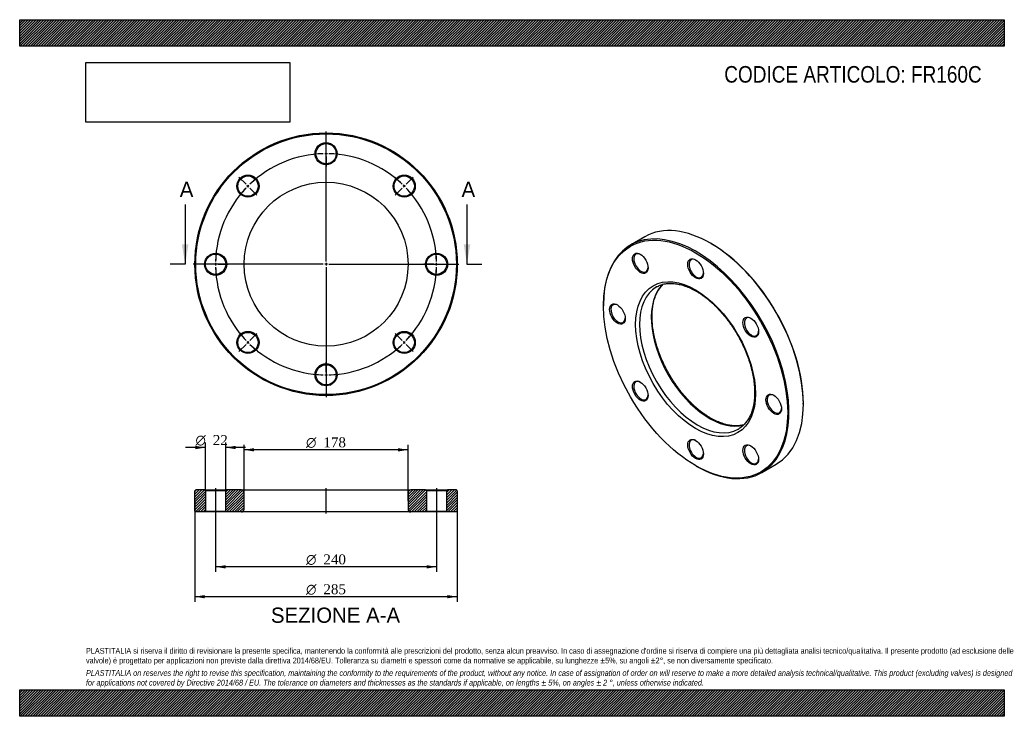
# Model space of a CAD drawing. Header units: millimetres. Extents: x 0 to 1069, y 0 to 756.
import ezdxf
from ezdxf.enums import TextEntityAlignment as Align
from ezdxf.lldxf.tags import DXFTag

# ---------------------------------------------------------------- set-up
doc = ezdxf.new("R2010")
doc.units = ezdxf.units.MM
doc.header["$LTSCALE"] = 3.6
for name, color, linetype in [('Default', 7, 'Continuous'), ('DV2_Default', 7, 'Continuous'), ('DV3_Default', 7, 'Continuous'), ('FR160C', 7, 'Continuous')]:
    doc.layers.add(name, color=color, linetype=linetype)
doc.styles.add('SEACAD_Solid_Edge_ANSI', font='seans.ttf')
doc.styles.add('SEACAD_Solid_Edge_ANSI1_Symbols', font='semeca1.ttf')
doc.styles.add('SEACAD_Times_New_Roman', font='times.ttf')
tags = doc.linetypes.add('CENTER2', pattern=[28.575, 19.05, -3.175, 3.175, -3.175]).pattern_tags.tags
tags[10:11] = [DXFTag(74, 4), DXFTag(75, 0), DXFTag(340, '0'), DXFTag(46, 0.0), DXFTag(50, 0.0), DXFTag(44, 0.0), DXFTag(45, 0.0)]
tags[8:9] = [DXFTag(74, 4), DXFTag(75, 0), DXFTag(340, '0'), DXFTag(46, 0.0), DXFTag(50, 0.0), DXFTag(44, 0.0), DXFTag(45, 0.0)]
tags[6:7] = [DXFTag(74, 4), DXFTag(75, 0), DXFTag(340, '0'), DXFTag(46, 0.0), DXFTag(50, 0.0), DXFTag(44, 0.0), DXFTag(45, 0.0)]
tags[4:5] = [DXFTag(74, 4), DXFTag(75, 0), DXFTag(340, '0'), DXFTag(46, 0.0), DXFTag(50, 0.0), DXFTag(44, 0.0), DXFTag(45, 0.0)]
tags = doc.linetypes.add('HIDDEN2', pattern=[4.7625, 3.175, -1.5875]).pattern_tags.tags
tags[6:7] = [DXFTag(74, 4), DXFTag(75, 0), DXFTag(340, '0'), DXFTag(46, 0.0), DXFTag(50, 0.0), DXFTag(44, 0.0), DXFTag(45, 0.0)]
tags[4:5] = [DXFTag(74, 4), DXFTag(75, 0), DXFTag(340, '0'), DXFTag(46, 0.0), DXFTag(50, 0.0), DXFTag(44, 0.0), DXFTag(45, 0.0)]
picture_1 = doc.add_image_def('image1.jpg', size_in_pixel=(4302, 1260))

# ---------------------------------------------------------------- blocks, each defined once
blk = doc.blocks.new('SE')
at = {"layer": 'FR160C', "color": 7, "linetype": 'Continuous'}
for p, q in [((678.9, 520.4), (663.4, 511.4)), ((750.9, 513), (750.2, 513.4)), ((633.9, 446.2), (633.9, 445.4)), ((850.9, 338.8), (850.9, 339.7)), ((733.9, 272.1), (734.6, 271.7)), ((805.9, 264.6), (821.4, 273.6))]:
    blk.add_line(p, q, dxfattribs=at)
for centre, major_axis, start_param, end_param in [((750.2, 397), (-71.3, 123.4), 3.141593, 6.283185), ((734.6, 388), (71.3, -123.4), 0, 3.926991), ((750.9, 397.4), (70.8, -122.5), 0.785398, 2.356194), ((674.6, 492), (-5.5, 9.53), 0, 3.882511), ((674.6, 492), (-5.5, 9.53), 5.542267, 6.283185), ((734.6, 486), (-5.5, 9.53), 0, 3.882511), ((734.6, 486), (-5.5, 9.53), 5.542267, 6.283185), ((736, 388.9), (-44.5, 77.1), 0, 3.138264), ((748.8, 396.2), (44.5, -77.1), 3.285709, 6.138964), ((736, 388.9), (-44.5, 77.1), 6.274926, 6.283185), ((649.8, 437), (-5.5, 9.53), 0, 3.882511), ((649.8, 437), (-5.5, 9.53), 5.542267, 6.283185), ((794.6, 422.7), (-5.5, 9.53), 0, 3.882511), ((794.6, 422.7), (-5.5, 9.53), 5.542267, 6.283185), ((674.6, 353.4), (-5.5, 9.53), 5.542267, 6.283185), ((674.6, 353.4), (-5.5, 9.53), 0, 3.882511), ((819.5, 339), (-5.5, 9.53), 0, 3.882511), ((819.5, 339), (-5.5, 9.53), 5.542267, 6.283185), ((736, 388.9), (-44.5, 77.1), 3.138264, 3.141593), ((734.6, 290.1), (-5.5, 9.53), 0, 3.882511), ((734.6, 290.1), (-5.5, 9.53), 5.542267, 6.283185), ((794.6, 284.1), (-5.5, 9.53), 0, 3.882511), ((794.6, 284.1), (-5.5, 9.53), 5.542267, 6.283185), ((734.6, 388), (71.3, -123.4), 5.497787, 6.283185)]:
    blk.add_ellipse(centre, major_axis=major_axis, ratio=0.57735, start_param=start_param, end_param=end_param, dxfattribs=at)
for centre, major_axis in [((733.9, 387.6), (-70.8, 122.5)), ((673.9, 491.6), (6, -10.4)), ((733.9, 485.6), (6, -10.4)), ((733.9, 387.6), (46, -79.7)), ((649.1, 436.6), (6, -10.4)), ((793.9, 422.3), (6, -10.4)), ((673.9, 353), (6, -10.4)), ((818.8, 338.6), (6, -10.4)), ((733.9, 289.6), (6, -10.4)), ((793.9, 283.7), (6, -10.4))]:
    blk.add_ellipse(centre, major_axis=major_axis, ratio=0.57735, dxfattribs=at)
for points, knots in [([(750.3, 323.7), (749.7, 324), (748.4, 324.8), (746, 326.3), (743.2, 328.2), (740.4, 330.3), (737.6, 332.4), (734.9, 334.8), (732.1, 337.2), (729.4, 339.8), (726.8, 342.5), (724.2, 345.2), (721.6, 348.1), (719.1, 351.1), (716.6, 354.2), (714.3, 357.4), (712, 360.7), (709.7, 364), (707.6, 367.4), (705.5, 370.9), (703.5, 374.4), (701.6, 377.9), (699.9, 381.5), (698.2, 385.1), (696.6, 388.8), (695.1, 392.5), (693.8, 396.1), (692.5, 399.8), (691.4, 403.5), (690.4, 407.1), (689.5, 410.7), (688.7, 414.3), (688.1, 417.9), (687.5, 421.4), (687.1, 424.8), (686.9, 428.2), (686.7, 431.6), (686.7, 434.8), (686.8, 438), (687, 441.1), (687.4, 444), (687.8, 446.9), (688.4, 449.7), (689.1, 452.4), (690, 454.9), (690.9, 457.4), (692, 459.7), (693.1, 461.9), (694.4, 463.9), (695.8, 465.8), (697.1, 467.4), (698, 468.4), (698.4, 468.8)], [0, 0, 0, 0, 0.0098987, 0.0287644, 0.0476366, 0.0665146, 0.0853993, 0.104291, 0.12319, 0.1420961, 0.161009, 0.1799283, 0.1988534, 0.2177839, 0.236719, 0.2556581, 0.2746005, 0.2935455, 0.3124924, 0.3314404, 0.3503889, 0.369337, 0.3882838, 0.4072286, 0.4261707, 0.4451093, 0.4640437, 0.4829733, 0.5018973, 0.520815, 0.5397259, 0.5586293, 0.5775249, 0.5964122, 0.6152912, 0.6341619, 0.6530246, 0.6718801, 0.6907298, 0.7095755, 0.7284198, 0.7472654, 0.7661167, 0.7849796, 0.8038615, 0.8227713, 0.8417198, 0.8607189, 0.8797817, 0.8989211, 0.9181482, 0.9318065, 0.9318065, 0.9318065, 0.9318065]), ([(691.9, 466.1), (692.5, 466.4), (693.6, 467), (695.6, 467.9), (697.7, 468.6), (700, 469.2), (702.3, 469.6), (704.6, 469.8), (707.1, 469.9), (709.6, 469.8), (712.1, 469.5), (714.7, 469.1), (717.4, 468.5), (720, 467.8), (722.8, 466.9), (725.5, 465.9), (728.3, 464.7), (731.1, 463.3), (733.9, 461.8), (736.7, 460.1), (739.5, 458.3), (742.3, 456.4), (745.1, 454.3), (747.8, 452.1), (750.6, 449.7), (753.3, 447.3), (756, 444.7), (758.6, 442), (761.2, 439.1), (763.8, 436.2), (766.3, 433.2), (768.7, 430.1), (771.1, 426.9), (773.4, 423.6), (775.6, 420.3), (777.7, 416.9), (779.8, 413.4), (781.7, 409.9), (783.6, 406.3), (785.3, 402.7), (787, 399.1), (788.6, 395.4), (790, 391.7), (791.3, 388.1), (792.6, 384.4), (793.7, 380.7), (794.6, 377.1), (795.5, 373.5), (796.3, 369.9), (796.9, 366.4), (797.4, 362.9), (797.7, 359.4), (798, 356), (798.1, 352.7), (798.1, 349.5), (798, 346.4), (797.7, 343.3), (797.3, 340.3), (796.8, 337.5), (796.2, 334.7), (795.5, 332.1), (794.6, 329.6), (793.7, 327.1), (792.6, 324.9), (791.4, 322.7), (790.1, 320.7), (788.7, 318.8), (787.2, 317.1), (785.6, 315.4), (783.9, 314), (782.1, 312.7), (781, 312.1), (780.4, 311.7)], [0, 0, 0, 0, 0.012048, 0.026865, 0.041653, 0.056391, 0.071064, 0.085666, 0.100197, 0.114663, 0.129072, 0.143434, 0.157757, 0.172052, 0.186326, 0.200586, 0.214836, 0.229082, 0.243326, 0.257571, 0.271817, 0.286068, 0.300322, 0.314582, 0.328848, 0.343119, 0.357395, 0.371676, 0.385962, 0.400252, 0.414546, 0.428844, 0.443144, 0.457447, 0.471752, 0.486058, 0.500365, 0.514672, 0.528978, 0.543283, 0.557587, 0.571889, 0.586188, 0.600483, 0.614775, 0.629062, 0.643345, 0.657622, 0.671894, 0.686159, 0.700418, 0.714671, 0.728918, 0.743159, 0.757395, 0.771626, 0.785855, 0.800083, 0.814313, 0.828548, 0.842793, 0.857054, 0.871338, 0.885653, 0.900009, 0.914414, 0.92888, 0.943414, 0.95802, 0.972698, 0.987441, 1, 1, 1, 1]), ([(786.4, 316.3), (785.7, 316.1), (784.2, 315.8), (782, 315.4), (779.6, 315.2), (777.1, 315.2), (774.6, 315.3), (772.1, 315.6), (769.5, 316.1), (766.8, 316.7), (764.1, 317.5), (761.4, 318.4), (758.7, 319.5), (755.9, 320.7), (753, 322.1), (751.3, 323.1), (750.3, 323.7)], [0.1462987, 0.1462987, 0.1462987, 0.1462987, 0.2038301, 0.2662377, 0.3283406, 0.3901463, 0.4516813, 0.512983, 0.5740924, 0.6350501, 0.6958931, 0.7566536, 0.8173583, 0.8780291, 0.9386831, 1, 1, 1, 1])]:
    blk.add_open_spline(points, degree=3, knots=knots, dxfattribs=at)
blk = doc.blocks.new('SE1')
at = {"layer": 'Default', "color": 7, "linetype": 'CENTER2'}
for start, end in [(91.4324, 133.5676), (46.4324, 88.5676), (136.4324, 178.5676), (1.4324, 43.5676), (181.4324, 223.5676), (316.4324, 358.5676), (226.4324, 268.5676), (271.4324, 313.5676)]:
    blk.add_arc((332.7, 490.6), 120, start, end, dxfattribs=at)
at = {"layer": 'DV2_Default', "color": 7, "linetype": 'CENTER2'}
for p, q in [((332.7, 493.6), (332.7, 634.8)), ((332.7, 613.6), (332.7, 624.3)), ((245.8, 577.6), (238.1, 585.2)), ((419.7, 577.6), (427.3, 585.2)), ((332.7, 492.1), (332.7, 489.1)), ((329.7, 490.6), (188.5, 490.6)), ((209.7, 490.6), (199, 490.6)), ((334.2, 490.6), (331.2, 490.6)), ((332.7, 487.6), (332.7, 346.3)), ((335.7, 490.6), (477, 490.6)), ((455.7, 490.6), (465.5, 490.6)), ((455.7, 490.6), (466.5, 490.6)), ((245.8, 403.6), (238.1, 396)), ((419.7, 403.6), (427.3, 396)), ((332.7, 367.6), (332.7, 356.8))]:
    blk.add_line(p, q, dxfattribs=at)
at = {"layer": 'DV2_Default', "color": 7, "linetype": 'HIDDEN2'}
for p, q in [((332.7, 609.1), (332.7, 612.1)), ((332.7, 607.6), (332.7, 596.8)), ((248.9, 574.4), (246.8, 576.5)), ((250, 573.3), (257.6, 565.7)), ((415.5, 573.3), (407.9, 565.7)), ((416.5, 574.4), (418.6, 576.5)), ((214.2, 490.6), (211.2, 490.6)), ((215.7, 490.6), (226.5, 490.6)), ((449.7, 490.6), (439, 490.6)), ((449.7, 490.6), (440, 490.6)), ((451.2, 490.6), (454.2, 490.6)), ((451.2, 490.6), (454.2, 490.6)), ((248.9, 406.8), (246.8, 404.7)), ((250, 407.8), (257.6, 415.4)), ((415.5, 407.8), (407.9, 415.4)), ((416.5, 406.8), (418.6, 404.7)), ((332.7, 373.6), (332.7, 384.3)), ((332.7, 372.1), (332.7, 369.1))]:
    blk.add_line(p, q, dxfattribs=at)
at = {"layer": 'DV2_Default', "color": 7, "linetype": 'CENTER2'}
for start, end in [(91.4324, 96.5651), (89.2838, 90.7162), (83.4349, 88.5676), (128.4349, 133.5676), (46.4324, 51.5651), (136.4324, 141.5651), (134.2838, 135.7162), (44.2838, 45.7162), (38.4349, 43.5676), (173.4349, 178.5676), (1.4324, 6.5651), (1.4324, 6.0877), (179.2838, 180.7162), (359.2838, 0.7162), (359.2838, 0.7162), (181.4324, 186.5651), (353.4349, 358.5676), (353.9123, 358.5676), (218.4349, 223.5676), (224.2838, 225.7162), (314.2838, 315.7162), (316.4324, 321.5651), (226.4324, 231.5651), (308.4349, 313.5676), (263.4349, 268.5676), (269.2838, 270.7162), (271.4324, 276.5651)]:
    blk.add_arc((332.7, 490.6), 120, start, end, dxfattribs=at)
at = {"layer": 'FR160C', "color": 7, "linetype": 'Continuous'}
for centre, radius in [((332.7, 490.6), 142.5), ((332.7, 490.6), 141.5), ((332.7, 610.6), 12), ((332.7, 610.6), 11), ((247.9, 575.4), 12), ((247.9, 575.4), 11), ((332.7, 490.6), 89), ((417.6, 575.4), 12), ((417.6, 575.4), 11), ((212.7, 490.6), 12), ((452.7, 490.6), 12), ((212.7, 490.6), 11), ((452.7, 490.6), 11), ((247.9, 405.7), 12), ((417.6, 405.7), 12), ((247.9, 405.7), 11), ((417.6, 405.7), 11), ((332.7, 370.6), 12), ((332.7, 370.6), 11)]:
    blk.add_circle(centre, radius, dxfattribs=at)
blk = doc.blocks.new('SE3')
at = {"color": 7, "linetype": 'Continuous', "style": 'SEACAD_Solid_Edge_ANSI'}
blk.add_text('A', height=16.6, dxfattribs=at).set_placement((173.8, 580.2), align=Align.TOP_LEFT)
blk = doc.blocks.new('SE4')
at = {"color": 7, "linetype": 'Continuous', "style": 'SEACAD_Solid_Edge_ANSI'}
blk.add_text('A', height=16.6, dxfattribs=at).set_placement((479.8, 580.2), align=Align.TOP_LEFT)
blk = doc.blocks.new('SEANNOT_GROUP')
at = {"linetype": 'Continuous'}
blk.add_hatch(color=7, dxfattribs=at).paths.add_polyline_path([(176.1, 512.2), (179.7, 490.6), (183.3, 512.2)])
at = {"color": 7, "linetype": 'Continuous'}
blk.add_lwpolyline([(179.7, 555.4), (179.7, 490.6)], dxfattribs=at)
blk = doc.blocks.new('SEANNOT_GROUP1')
at = {"linetype": 'Continuous'}
blk.add_hatch(color=7, dxfattribs=at).paths.add_polyline_path([(482.1, 512.2), (485.7, 490.6), (489.3, 512.2)])
at = {"color": 7, "linetype": 'Continuous'}
blk.add_lwpolyline([(485.7, 555.4), (485.7, 490.6)], dxfattribs=at)
blk = doc.blocks.new('SE2')
at = {"layer": 'Default', "color": 7, "linetype": 'CENTER2'}
for p, q in [((179.7, 490.6), (163.5, 490.6)), ((485.7, 490.6), (501.9, 490.6))]:
    blk.add_line(p, q, dxfattribs=at)
at = {"layer": 'Default'}
for name in ['SE3', 'SE4', 'SEANNOT_GROUP', 'SEANNOT_GROUP1']:
    blk.add_blockref(name, (0, 0), dxfattribs=at)
blk = doc.blocks.new('SE5')
at = {"layer": 'FR160C', "linetype": 'Continuous'}
h = blk.add_hatch(dxfattribs=at)
h.set_pattern_fill('LINE', scale=0.62992, angle=45, style=0)
h.paths.add_polyline_path([(200.7, 245.8), (191.2, 245.8), (190.2, 244.8), (190.2, 222.8), (191.2, 221.8), (200.7, 221.8), (201.7, 222.8), (201.7, 244.8)])
h = blk.add_hatch(dxfattribs=at)
h.set_pattern_fill('LINE', scale=0.62992, angle=45, style=0)
edge = h.paths.add_edge_path()
edge.add_line((224.7, 221.8), (240.7, 221.8))
edge.add_arc((240.7, 224.8), 3, 270, 360)
edge.add_line((243.7, 224.8), (243.7, 242.8))
edge.add_arc((240.7, 242.8), 3, 0, 90)
edge.add_line((240.7, 245.8), (224.7, 245.8))
edge.add_line((224.7, 245.8), (223.7, 244.8))
edge.add_line((223.7, 244.8), (223.7, 222.8))
edge.add_line((223.7, 222.8), (224.7, 221.8))
h = blk.add_hatch(dxfattribs=at)
h.set_pattern_fill('LINE', scale=0.62992, angle=45, style=0)
edge = h.paths.add_edge_path()
edge.add_line((441.7, 222.8), (441.7, 244.8))
edge.add_line((441.7, 244.8), (440.7, 245.8))
edge.add_line((440.7, 245.8), (424.7, 245.8))
edge.add_arc((424.7, 242.8), 3, 90, 180)
edge.add_line((421.7, 242.8), (421.7, 224.8))
edge.add_arc((424.7, 224.8), 3, 180, 270)
edge.add_line((424.7, 221.8), (440.7, 221.8))
edge.add_line((440.7, 221.8), (441.7, 222.8))
h = blk.add_hatch(dxfattribs=at)
h.set_pattern_fill('LINE', scale=0.62992, angle=45, style=0)
h.paths.add_polyline_path([(463.7, 244.8), (463.7, 222.8), (464.7, 221.8), (474.2, 221.8), (475.2, 222.8), (475.2, 244.8), (474.2, 245.8), (464.7, 245.8)])
at = {"layer": 'DV3_Default', "color": 7, "linetype": 'CENTER2'}
for p, q in [((212.7, 247.6), (212.7, 220.1)), ((332.7, 220.1), (332.7, 247.6)), ((452.7, 247.6), (452.7, 220.1))]:
    blk.add_line(p, q, dxfattribs=at)
at = {"layer": 'FR160C', "color": 7, "linetype": 'Continuous'}
for p, q in [((191.2, 245.8), (190.2, 244.8)), ((190.2, 222.8), (190.2, 244.8)), ((200.7, 245.8), (191.2, 245.8)), ((200.7, 245.8), (224.7, 245.8)), ((200.7, 245.8), (201.7, 244.8)), ((223.7, 244.8), (201.7, 244.8)), ((201.7, 244.8), (201.7, 222.8)), ((223.7, 244.8), (224.7, 245.8)), ((223.7, 222.8), (223.7, 244.8)), ((240.7, 245.8), (224.7, 245.8)), ((240.7, 245.8), (424.7, 245.8)), ((243.7, 224.8), (243.7, 242.8)), ((421.7, 242.8), (421.7, 224.8)), ((440.7, 245.8), (424.7, 245.8)), ((440.7, 245.8), (464.7, 245.8)), ((440.7, 245.8), (441.7, 244.8)), ((463.7, 244.8), (441.7, 244.8)), ((441.7, 244.8), (441.7, 222.8)), ((463.7, 244.8), (464.7, 245.8)), ((463.7, 222.8), (463.7, 244.8)), ((474.2, 245.8), (464.7, 245.8)), ((475.2, 244.8), (474.2, 245.8)), ((475.2, 244.8), (475.2, 222.8)), ((190.2, 222.8), (191.2, 221.8)), ((200.7, 221.8), (191.2, 221.8)), ((201.7, 222.8), (200.7, 221.8)), ((224.7, 221.8), (200.7, 221.8)), ((201.7, 222.8), (223.7, 222.8)), ((224.7, 221.8), (223.7, 222.8)), ((240.7, 221.8), (224.7, 221.8)), ((424.7, 221.8), (240.7, 221.8)), ((440.7, 221.8), (424.7, 221.8)), ((441.7, 222.8), (440.7, 221.8)), ((464.7, 221.8), (440.7, 221.8)), ((441.7, 222.8), (463.7, 222.8)), ((464.7, 221.8), (463.7, 222.8)), ((474.2, 221.8), (464.7, 221.8)), ((474.2, 221.8), (475.2, 222.8))]:
    blk.add_line(p, q, dxfattribs=at)
for centre, start, end in [((240.7, 242.8), 0, 90), ((424.7, 242.8), 90, 180), ((240.7, 224.8), 270, 0), ((424.7, 224.8), 180, 270)]:
    blk.add_arc(centre, 3, start, end, dxfattribs=at)
blk = doc.blocks.new('GDimGGroup')
at = {"layer": 'Default', "linetype": 'Continuous'}
for points in [[(190.9, 293.5), (190.9, 289.9), (201.7, 291.7)], [(234.5, 293.5), (223.7, 291.7), (234.5, 289.9)]]:
    blk.add_hatch(color=7, dxfattribs=at).paths.add_polyline_path(points)
at = {"layer": 'Default', "color": 7, "linetype": 'Continuous'}
for p, q in [((201.7, 291.7), (180.1, 291.7)), ((201.7, 244.8), (201.7, 297.1)), ((223.7, 244.8), (223.7, 297.1)), ((245.3, 291.7), (223.7, 291.7))]:
    blk.add_line(p, q, dxfattribs=at)
for s, style, p in [('O', 'SEACAD_Solid_Edge_ANSI1_Symbols', (190.9, 305.2)), ('22', 'SEACAD_Times_New_Roman', (209.7, 305.2))]:
    blk.add_text(s, height=10.8, dxfattribs=dict(at, style=style)).set_placement(p, align=Align.TOP_LEFT)
blk = doc.blocks.new('GDimGGroup1')
at = {"layer": 'Default', "linetype": 'Continuous'}
for points in [[(223.5, 160.4), (223.5, 164), (212.7, 162.2)], [(441.9, 160.4), (452.7, 162.2), (441.9, 164)]]:
    blk.add_hatch(color=7, dxfattribs=at).paths.add_polyline_path(points)
at = {"layer": 'Default', "color": 7, "linetype": 'Continuous'}
for p, q in [((212.7, 221.8), (212.7, 156.8)), ((452.7, 221.8), (452.7, 156.8)), ((452.7, 162.2), (212.7, 162.2))]:
    blk.add_line(p, q, dxfattribs=at)
for s, style, p in [('O', 'SEACAD_Solid_Edge_ANSI1_Symbols', (311, 175.7)), ('240', 'SEACAD_Times_New_Roman', (329.8, 175.7))]:
    blk.add_text(s, height=10.8, dxfattribs=dict(at, style=style)).set_placement(p, align=Align.TOP_LEFT)
blk = doc.blocks.new('GDimGGroup2')
at = {"layer": 'Default', "linetype": 'Continuous'}
for points in [[(254.5, 291), (243.7, 289.2), (254.5, 287.4)], [(410.9, 291), (410.9, 287.4), (421.7, 289.2)]]:
    blk.add_hatch(color=7, dxfattribs=at).paths.add_polyline_path(points)
at = {"layer": 'Default', "color": 7, "linetype": 'Continuous'}
for p, q in [((243.7, 233.8), (243.7, 294.6)), ((421.7, 289.2), (243.7, 289.2)), ((421.7, 233.8), (421.7, 294.6))]:
    blk.add_line(p, q, dxfattribs=at)
for s, style, p in [('O', 'SEACAD_Solid_Edge_ANSI1_Symbols', (311, 302.7)), ('178', 'SEACAD_Times_New_Roman', (329.8, 302.7))]:
    blk.add_text(s, height=10.8, dxfattribs=dict(at, style=style)).set_placement(p, align=Align.TOP_LEFT)
blk = doc.blocks.new('GDimGGroup3')
at = {"layer": 'Default', "linetype": 'Continuous'}
for points in [[(201, 128), (201, 131.6), (190.2, 129.8)], [(464.4, 128), (475.2, 129.8), (464.4, 131.6)]]:
    blk.add_hatch(color=7, dxfattribs=at).paths.add_polyline_path(points)
at = {"layer": 'Default', "color": 7, "linetype": 'Continuous'}
for p, q in [((190.2, 233.8), (190.2, 124.4)), ((475.2, 233.8), (475.2, 124.4)), ((475.2, 129.8), (190.2, 129.8))]:
    blk.add_line(p, q, dxfattribs=at)
for s, style, p in [('O', 'SEACAD_Solid_Edge_ANSI1_Symbols', (311, 143.3)), ('285', 'SEACAD_Times_New_Roman', (329.8, 143.3))]:
    blk.add_text(s, height=10.8, dxfattribs=dict(at, style=style)).set_placement(p, align=Align.TOP_LEFT)

msp = doc.modelspace()

# ---------------------------------------------------------------- hatches: boundary and pattern name
at = {"layer": 'Default', "linetype": 'Continuous'}
h = msp.add_hatch(dxfattribs=at)
h.set_pattern_fill('LINE', scale=0.629921, angle=45, style=0)
h.paths.add_polyline_path([(1069.2, 727.2), (1069.2, 756), (0, 756), (0, 727.2)])
for points in [[(1069.2, 727.2), (1069.2, 756), (0, 756), (0, 727.2)], [(1069.2, 0), (1069.2, 28.8), (0, 28.8), (0, 0)]]:
    msp.add_hatch(color=7, dxfattribs=at).paths.add_polyline_path(points)
h = msp.add_hatch(dxfattribs=at)
h.set_pattern_fill('LINE', scale=0.629921, angle=45, style=0)
h.paths.add_polyline_path([(1069.2, 0), (1069.2, 28.8), (0, 28.8), (0, 0)])

# ---------------------------------------------------------------- linework, layer by layer
at = {"layer": 'Default', "color": 7, "linetype": 'Continuous'}
for p, q in [((0, 756), (1069.2, 756)), ((0, 727.2), (0, 756)), ((1069.2, 756), (1069.2, 727.2)), ((1069.2, 727.2), (0, 727.2)), ((0, 28.8), (1069.2, 28.8)), ((0, 0), (0, 28.8)), ((1069.2, 28.8), (1069.2, 0)), ((1069.2, 0), (0, 0))]:
    msp.add_line(p, q, dxfattribs=at)

# ---------------------------------------------------------------- block references
at = {"layer": 'Default'}
for name in ['SE1', 'SE2', 'SE', 'GDimGGroup', 'GDimGGroup2', 'SE5', 'GDimGGroup3', 'GDimGGroup1']:
    msp.add_blockref(name, (0, 0), dxfattribs=at)

# ---------------------------------------------------------------- texts
at = {"layer": 'Default', "color": 7, "linetype": 'Continuous', "style": 'SEACAD_Solid_Edge_ANSI'}
msp.add_text('SEZIONE A-A', height=16.56, dxfattribs=at).set_placement((272.8, 118), align=Align.TOP_LEFT)
at = {"layer": 'Default', "attachment_point": 1}
for s, insert, char_height, width in [('{\\fArial Narrow|b0||i0||c0|p34;\\C7;\\H18.;\\W1.;CODICE ARTICOLO: FR160C}', (765.1, 705.7), 18, 285.479), ("{\\fArial Narrow|b0||i0||c0|p34;\\C7;\\H6.3;\\W1.;PLASTITALIA si riserva il diritto di revisionare la presente specifica, mantenendo la conformità alle prescrizioni del prodotto, senza alcun preavviso. In caso di assegnazione d'ordine si riserva di compiere una più dettagliata analisi tecnico/qualitativa. Il presente prodotto (ad esclusione delle \\P}{\\fArial Narrow|b0||i0||c0|p34;\\C7;\\H6.3;\\W1.;valvole) è progettato per applicazioni non previste dalla direttiva 2014/68/EU. Tolleranza su diametri e spessori come da normative se applicabile, su lunghezze ±5%, su angoli ±2°, se non diversamente specificato.\\P}{\\fArial Narrow|b0||i0||c0|p34;\\C7;\\H1.8;\\W1.;   \\P}{\\fArial Narrow|b0||i1||c0|p34;\\C7;\\H6.3;\\W1.;PLASTITALIA on reserves the right to revise this specification, maintaining the conformity to the requirements of the product, without any notice. In case of assignation of order on will reserve to make a more detailed analysis technical/qualitative. This product (excluding valves) is designed \\P}{\\fArial Narrow|b0||i1||c0|p34;\\C7;\\H6.3;\\W1.;for applications not covered by Directive 2014/68 / EU. The tolerance on diameters and thicknesses as the standards if applicable, on lengths ± 5%, on angles ± 2 °, unless otherwise indicated.\\P}", (72, 74.2), 6.3, 925.2)]:
    msp.add_mtext(s, dxfattribs=dict(at, insert=insert, char_height=char_height, width=width))

# ---------------------------------------------------------------- pictures from other files: only their frames are drawn
image = msp.add_image(picture_1, insert=(72, 644.8), size_in_units=(221.2, 64.8))
image.dxf.flags = 7

doc.saveas('drawing.dxf')
